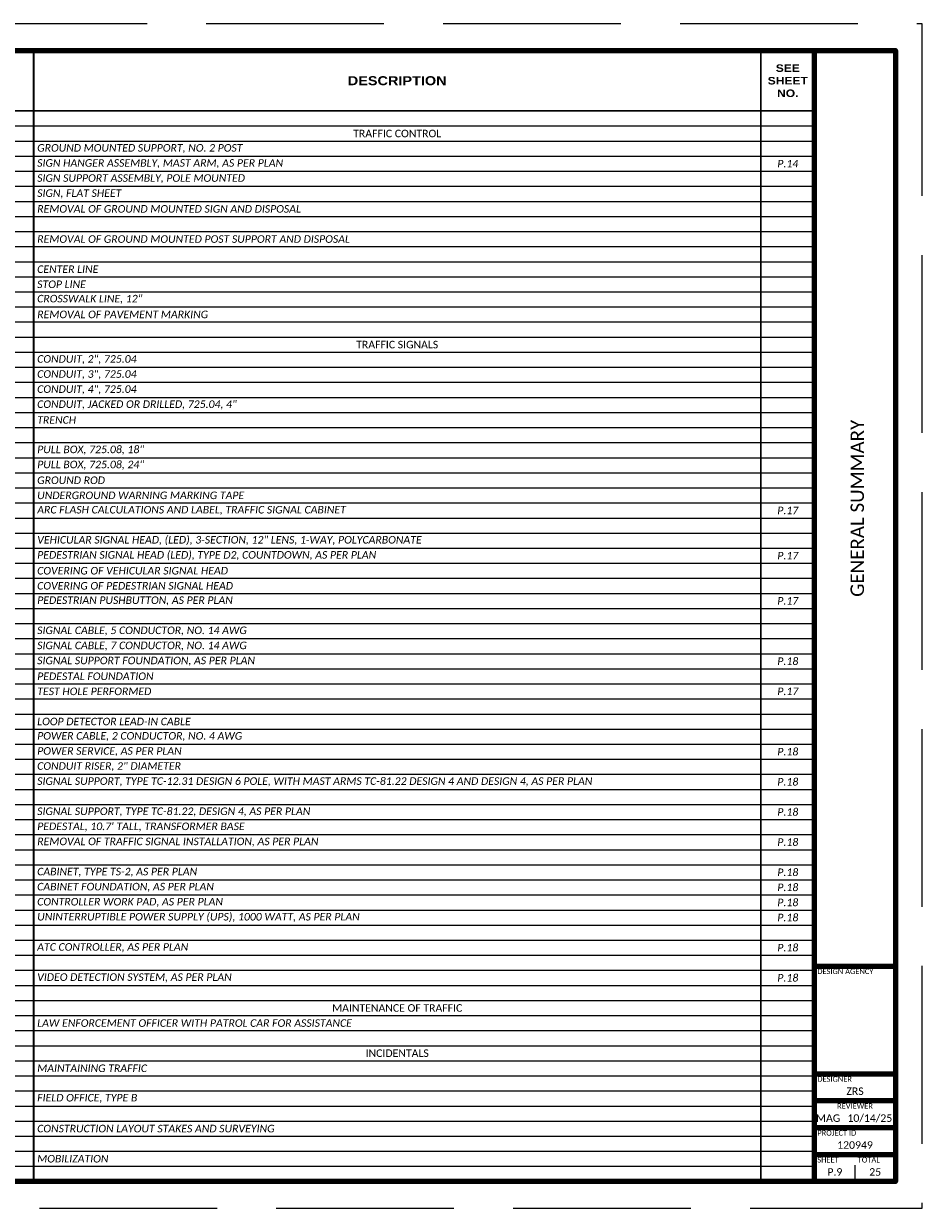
# Paper-space layout '9 GENERAL SUMMARY' of a CAD drawing. Header units: feet. Extents: x 0 to 34, y 0 to 22.
# Tile 2 of 2: x 17.3 to 34, y 0 to 22. Entities that reach past the tile are written whole.
import ezdxf
from ezdxf.enums import TextEntityAlignment as Align

# ---------------------------------------------------------------- set-up
doc = ezdxf.new("R2010")
doc.units = ezdxf.units.FT
doc.header["$LTSCALE"] = 20
doc.header["$MEASUREMENT"] = 0
doc.linetypes.add('OhDOT_DGN3', pattern=[0.22, 0.165, -0.055])
doc.layers.get('Defpoints').update_dxf_attribs({"lineweight": 15})
for name, color, linetype, lineweight in [('0_Xref', 7, 'Continuous', 15), ('SH_Border', 7, 'Continuous', 90), ('SH_Data', 7, 'Continuous', 15), ('SH_Text', 7, 'Continuous', 35)]:
    doc.layers.add(name, color=color, linetype=linetype, lineweight=lineweight)
doc.layers.add('SH_Cut_Line', color=7, linetype='OhDOT_DGN3', lineweight=15, plot=False)
doc.styles.add('P_Slanted - Normal Fixed Spacing', font='calibrii.ttf', dxfattribs={"height": 0.14})
doc.styles.add('Style - Calibri', font='calibri.ttf')
doc.styles.add('Style - Calibri - Light', font='calibril.ttf', dxfattribs={"height": 0.1})
doc.styles.add('Title - Main', font='ariblk.ttf', dxfattribs={"height": 0.25})

# ---------------------------------------------------------------- blocks, each defined once
blk = doc.blocks.new('BORDER_1')
at = {"layer": 'Defpoints', "color": 7}
blk.add_point((32.75, 3.5), dxfattribs=at)
at = {"layer": 'SH_Border', "color": 7}
for p, q in [((32, 0.5), (32, 21.5)), ((32, 4.5), (33.5, 4.5)), ((32, 2.5), (33.5, 2.5)), ((32, 2), (33.5, 2)), ((32, 1.5), (33.5, 1.5)), ((32, 1), (33.5, 1))]:
    blk.add_line(p, q, dxfattribs=at)
at = {"layer": 'SH_Border', "color": 7, "flags": 128}
blk.add_lwpolyline([(1.5, 21.5), (33.5, 21.5), (33.5, 0.5), (1.5, 0.5)], close=True, dxfattribs=at)
at = {"layer": 'SH_Cut_Line', "flags": 128}
blk.add_lwpolyline([(0, 0), (34, 0), (34, 22), (0, 22)], close=True, dxfattribs=at)
at = {"layer": 'SH_Data', "color": 7}
blk.add_line((32.75, 0.5), (32.75, 0.8), dxfattribs=at)
at = {"layer": 'SH_Data', "char_height": 0.1, "line_spacing_factor": 0.8, "style": 'Style - Calibri - Light'}
for s, insert, attachment_point in [('DESIGN AGENCY', (32.05, 4.45), 1), ('DESIGNER', (32.05, 2.45), 1), ('REVIEWER', (32.75, 1.95), 2), ('PROJECT ID', (32.05, 1.45), 1), ('SHEET', (32.05, 0.95), 1), ('TOTAL', (32.8, 0.95), 1)]:
    blk.add_mtext(s, dxfattribs=dict(at, insert=insert, attachment_point=attachment_point))
at = {"layer": 'SH_Data', "color": 7, "style": 'Style - Calibri'}
blk.add_attdef('C_SHEET_TITLE', text='', height=0.25, rotation=90, dxfattribs=at).set_placement((32.792, 13), align=Align.MIDDLE_CENTER)
at = {"layer": 'SH_Data', "style": 'Style - Calibri'}
blk.add_attdef('PROJ_NAME', text='', height=0.25, rotation=90, dxfattribs=at).set_placement((0.6, 0.6), align=Align.TOP_LEFT)
for tag, p in [('DESIGNER', (32.75, 2.175)), ('REVIEWER', (32.25, 1.675)), ('REVIEWED_DATE', (33.025, 1.675)), ('PIDNO', (32.75, 1.175)), ('C_SHEET_NO', (32.375, 0.675)), ('T_SHEET_NO', (33.125, 0.675))]:
    blk.add_attdef(tag, text='', height=0.14, dxfattribs=at).set_placement(p, align=Align.MIDDLE_CENTER)
blk = doc.blocks.new('*A1288')
at = {"layer": 'SH_Data', "linetype": 'Continuous', "ltscale": 0.131765, "const_width": 0.0329}
for points in [[(30.504, -21), (30.504, 0), (0, 0), (0, -21)], [(15.993, 0), (15.993, -21)], [(29.499, 0), (29.499, -21)], [(0, -1.12), (30.504, -1.12)]]:
    blk.add_lwpolyline(points, dxfattribs=at)
at = {"layer": 'SH_Data', "linetype": 'Continuous', "ltscale": 0.131765}
for points in [[(0, -1.4), (30.504, -1.4)], [(0, -1.68), (30.504, -1.68)], [(0, -1.96), (30.504, -1.96)], [(0, -2.24), (30.504, -2.24)], [(0, -2.52), (30.504, -2.52)], [(0, -2.8), (30.504, -2.8)], [(0, -3.08), (30.504, -3.08)], [(0, -3.36), (30.504, -3.36)], [(0, -3.64), (30.504, -3.64)], [(0, -3.92), (30.504, -3.92)], [(0, -4.2), (30.504, -4.2)], [(0, -4.48), (30.504, -4.48)], [(0, -4.76), (30.504, -4.76)], [(0, -5.04), (30.504, -5.04)], [(0, -5.32), (30.504, -5.32)], [(0, -5.6), (30.504, -5.6)], [(0, -5.88), (30.504, -5.88)], [(0, -6.16), (30.504, -6.16)], [(0, -6.44), (30.504, -6.44)], [(0, -6.72), (30.504, -6.72)], [(0, -7), (30.504, -7)], [(0, -7.28), (30.504, -7.28)], [(0, -7.56), (30.504, -7.56)], [(0, -7.84), (30.504, -7.84)], [(0, -8.12), (30.504, -8.12)], [(0, -8.4), (30.504, -8.4)], [(0, -8.68), (30.504, -8.68)], [(0, -8.96), (30.504, -8.96)], [(0, -9.24), (30.504, -9.24)], [(0, -9.52), (30.504, -9.52)], [(0, -9.8), (30.504, -9.8)], [(0, -10.08), (30.504, -10.08)], [(0, -10.36), (30.504, -10.36)], [(0, -10.64), (30.504, -10.64)], [(0, -10.92), (30.504, -10.92)], [(0, -11.2), (30.504, -11.2)], [(0, -11.48), (30.504, -11.48)], [(0, -11.76), (30.504, -11.76)], [(0, -12.04), (30.504, -12.04)], [(0, -12.32), (30.504, -12.32)], [(0, -12.6), (30.504, -12.6)], [(0, -12.88), (30.504, -12.88)], [(0, -13.16), (30.504, -13.16)], [(0, -13.44), (30.504, -13.44)], [(0, -13.72), (30.504, -13.72)], [(0, -14), (30.504, -14)], [(0, -14.28), (30.504, -14.28)], [(0, -14.56), (30.504, -14.56)], [(0, -14.84), (30.504, -14.84)], [(0, -15.12), (30.504, -15.12)], [(0, -15.4), (30.504, -15.4)], [(0, -15.68), (30.504, -15.68)], [(0, -15.96), (30.504, -15.96)], [(0, -16.24), (30.504, -16.24)], [(0, -16.52), (30.504, -16.52)], [(0, -16.8), (30.504, -16.8)], [(0, -17.08), (30.504, -17.08)], [(0, -17.36), (30.504, -17.36)], [(0, -17.64), (30.504, -17.64)], [(0, -17.92), (30.504, -17.92)], [(0, -18.2), (30.504, -18.2)], [(0, -18.48), (30.504, -18.48)], [(0, -18.76), (30.504, -18.76)], [(0, -19.04), (30.504, -19.04)], [(0, -19.32), (30.504, -19.32)], [(0, -19.6), (30.504, -19.6)], [(0, -19.88), (30.504, -19.88)], [(0, -20.16), (30.504, -20.16)], [(0, -20.44), (30.504, -20.44)], [(0, -20.72), (30.504, -20.72)], [(0, -21), (30.504, -21)]]:
    blk.add_lwpolyline(points, dxfattribs=at)
at = {"layer": 'SH_Text', "attachment_point": 5, "style": 'Title - Main'}
for s, insert, char_height, width in [('SEE SHEET NO.', (30.001, -0.56), 0.14, 0.87294), ('DESCRIPTION', (22.746, -0.56), 0.168, 13.37413)]:
    blk.add_mtext(s, dxfattribs=dict(at, insert=insert, char_height=char_height, width=width))
at = {"layer": 'SH_Text', "char_height": 0.14}
for s, insert, attachment_point, style in [('TRAFFIC CONTROL', (22.746, -1.54), 5, 'Style - Calibri'), ('GROUND MOUNTED SUPPORT, NO. 2 POST', (16.059, -1.82), 4, 'P_Slanted - Normal Fixed Spacing'), ('SIGN HANGER ASSEMBLY, MAST ARM, AS PER PLAN', (16.059, -2.1), 4, 'P_Slanted - Normal Fixed Spacing'), ('P.14', (30.001, -2.1), 5, 'P_Slanted - Normal Fixed Spacing'), ('SIGN SUPPORT ASSEMBLY, POLE MOUNTED', (16.059, -2.38), 4, 'P_Slanted - Normal Fixed Spacing'), ('SIGN, FLAT SHEET', (16.059, -2.66), 4, 'P_Slanted - Normal Fixed Spacing'), ('REMOVAL OF GROUND MOUNTED SIGN AND DISPOSAL', (16.059, -2.94), 4, 'P_Slanted - Normal Fixed Spacing'), ('REMOVAL OF GROUND MOUNTED POST SUPPORT AND DISPOSAL', (16.059, -3.5), 4, 'P_Slanted - Normal Fixed Spacing'), ('CENTER LINE', (16.059, -4.06), 4, 'P_Slanted - Normal Fixed Spacing'), ('STOP LINE', (16.059, -4.34), 4, 'P_Slanted - Normal Fixed Spacing'), ('CROSSWALK LINE, 12"', (16.059, -4.62), 4, 'P_Slanted - Normal Fixed Spacing'), ('REMOVAL OF PAVEMENT MARKING', (16.059, -4.9), 4, 'P_Slanted - Normal Fixed Spacing'), ('TRAFFIC SIGNALS', (22.746, -5.46), 5, 'Style - Calibri'), ('CONDUIT, 2", 725.04', (16.059, -5.74), 4, 'P_Slanted - Normal Fixed Spacing'), ('CONDUIT, 3", 725.04', (16.059, -6.02), 4, 'P_Slanted - Normal Fixed Spacing'), ('CONDUIT, 4", 725.04', (16.059, -6.3), 4, 'P_Slanted - Normal Fixed Spacing'), ('CONDUIT, JACKED OR DRILLED, 725.04, 4"', (16.059, -6.58), 4, 'P_Slanted - Normal Fixed Spacing'), ('TRENCH', (16.059, -6.86), 4, 'P_Slanted - Normal Fixed Spacing'), ('PULL BOX, 725.08, 18"', (16.059, -7.42), 4, 'P_Slanted - Normal Fixed Spacing'), ('PULL BOX, 725.08, 24"', (16.059, -7.7), 4, 'P_Slanted - Normal Fixed Spacing'), ('GROUND ROD', (16.059, -7.98), 4, 'P_Slanted - Normal Fixed Spacing'), ('UNDERGROUND WARNING MARKING TAPE', (16.059, -8.26), 4, 'P_Slanted - Normal Fixed Spacing'), ('ARC FLASH CALCULATIONS AND LABEL, TRAFFIC SIGNAL CABINET', (16.059, -8.54), 4, 'P_Slanted - Normal Fixed Spacing'), ('P.17', (30.001, -8.54), 5, 'P_Slanted - Normal Fixed Spacing'), ('VEHICULAR SIGNAL HEAD, (LED), 3-SECTION, 12" LENS, 1-WAY, POLYCARBONATE', (16.059, -9.1), 4, 'P_Slanted - Normal Fixed Spacing'), ('PEDESTRIAN SIGNAL HEAD (LED), TYPE D2, COUNTDOWN, AS PER PLAN', (16.059, -9.38), 4, 'P_Slanted - Normal Fixed Spacing'), ('P.17', (30.001, -9.38), 5, 'P_Slanted - Normal Fixed Spacing'), ('COVERING OF VEHICULAR SIGNAL HEAD', (16.059, -9.66), 4, 'P_Slanted - Normal Fixed Spacing'), ('COVERING OF PEDESTRIAN SIGNAL HEAD', (16.059, -9.94), 4, 'P_Slanted - Normal Fixed Spacing'), ('PEDESTRIAN PUSHBUTTON, AS PER PLAN', (16.059, -10.22), 4, 'P_Slanted - Normal Fixed Spacing'), ('P.17', (30.001, -10.22), 5, 'P_Slanted - Normal Fixed Spacing'), ('SIGNAL CABLE, 5 CONDUCTOR, NO. 14 AWG', (16.059, -10.78), 4, 'P_Slanted - Normal Fixed Spacing'), ('SIGNAL CABLE, 7 CONDUCTOR, NO. 14 AWG', (16.059, -11.06), 4, 'P_Slanted - Normal Fixed Spacing'), ('SIGNAL SUPPORT FOUNDATION, AS PER PLAN', (16.059, -11.34), 4, 'P_Slanted - Normal Fixed Spacing'), ('P.18', (30.001, -11.34), 5, 'P_Slanted - Normal Fixed Spacing'), ('PEDESTAL FOUNDATION', (16.059, -11.62), 4, 'P_Slanted - Normal Fixed Spacing'), ('TEST HOLE PERFORMED', (16.059, -11.9), 4, 'P_Slanted - Normal Fixed Spacing'), ('P.17', (30.001, -11.9), 5, 'P_Slanted - Normal Fixed Spacing'), ('LOOP DETECTOR LEAD-IN CABLE', (16.059, -12.46), 4, 'P_Slanted - Normal Fixed Spacing'), ('POWER CABLE, 2 CONDUCTOR, NO. 4 AWG', (16.059, -12.74), 4, 'P_Slanted - Normal Fixed Spacing'), ('POWER SERVICE, AS PER PLAN', (16.059, -13.02), 4, 'P_Slanted - Normal Fixed Spacing'), ('P.18', (30.001, -13.02), 5, 'P_Slanted - Normal Fixed Spacing'), ('CONDUIT RISER, 2" DIAMETER', (16.059, -13.3), 4, 'P_Slanted - Normal Fixed Spacing'), ('SIGNAL SUPPORT, TYPE TC-12.31 DESIGN 6 POLE, WITH MAST ARMS TC-81.22 DESIGN 4 AND DESIGN 4, AS PER PLAN', (16.059, -13.58), 4, 'P_Slanted - Normal Fixed Spacing'), ('P.18', (30.001, -13.58), 5, 'P_Slanted - Normal Fixed Spacing'), ('SIGNAL SUPPORT, TYPE TC-81.22, DESIGN 4, AS PER PLAN', (16.059, -14.14), 4, 'P_Slanted - Normal Fixed Spacing'), ('P.18', (30.001, -14.14), 5, 'P_Slanted - Normal Fixed Spacing'), ("PEDESTAL, 10.7' TALL, TRANSFORMER BASE", (16.059, -14.42), 4, 'P_Slanted - Normal Fixed Spacing'), ('REMOVAL OF TRAFFIC SIGNAL INSTALLATION, AS PER PLAN', (16.059, -14.7), 4, 'P_Slanted - Normal Fixed Spacing'), ('P.18', (30.001, -14.7), 5, 'P_Slanted - Normal Fixed Spacing'), ('CABINET, TYPE TS-2, AS PER PLAN', (16.059, -15.26), 4, 'P_Slanted - Normal Fixed Spacing'), ('P.18', (30.001, -15.26), 5, 'P_Slanted - Normal Fixed Spacing'), ('CABINET FOUNDATION, AS PER PLAN', (16.059, -15.54), 4, 'P_Slanted - Normal Fixed Spacing'), ('P.18', (30.001, -15.54), 5, 'P_Slanted - Normal Fixed Spacing'), ('CONTROLLER WORK PAD, AS PER PLAN', (16.059, -15.82), 4, 'P_Slanted - Normal Fixed Spacing'), ('P.18', (30.001, -15.82), 5, 'P_Slanted - Normal Fixed Spacing'), ('UNINTERRUPTIBLE POWER SUPPLY (UPS), 1000 WATT, AS PER PLAN', (16.059, -16.1), 4, 'P_Slanted - Normal Fixed Spacing'), ('P.18', (30.001, -16.1), 5, 'P_Slanted - Normal Fixed Spacing'), ('ATC CONTROLLER, AS PER PLAN', (16.059, -16.66), 4, 'P_Slanted - Normal Fixed Spacing'), ('P.18', (30.001, -16.66), 5, 'P_Slanted - Normal Fixed Spacing'), ('VIDEO DETECTION SYSTEM, AS PER PLAN', (16.059, -17.22), 4, 'P_Slanted - Normal Fixed Spacing'), ('P.18', (30.001, -17.22), 5, 'P_Slanted - Normal Fixed Spacing'), ('MAINTENANCE OF TRAFFIC', (22.746, -17.78), 5, 'Style - Calibri'), ('LAW ENFORCEMENT OFFICER WITH PATROL CAR FOR ASSISTANCE', (16.059, -18.06), 4, 'P_Slanted - Normal Fixed Spacing'), ('INCIDENTALS', (22.746, -18.62), 5, 'Style - Calibri'), ('MAINTAINING TRAFFIC', (16.059, -18.9), 4, 'P_Slanted - Normal Fixed Spacing'), ('FIELD OFFICE, TYPE B', (16.059, -19.46), 4, 'P_Slanted - Normal Fixed Spacing'), ('CONSTRUCTION LAYOUT STAKES AND SURVEYING', (16.059, -20.02), 4, 'P_Slanted - Normal Fixed Spacing'), ('MOBILIZATION', (16.059, -20.58), 4, 'P_Slanted - Normal Fixed Spacing')]:
    blk.add_mtext(s, dxfattribs=dict(at, insert=insert, attachment_point=attachment_point, style=style))

psp = doc.layouts.new('9 GENERAL SUMMARY')

# ---------------------------------------------------------------- block references
at = {"layer": '0_Xref'}
ref = psp.add_blockref('BORDER_1', (0, 0), dxfattribs=at)
ref.add_attrib('C_SHEET_NO', 'P.9', dxfattribs={"layer": 'SH_Data', "height": 0.14, "style": 'Style - Calibri'}).set_placement((32.375, 0.675), align=Align.MIDDLE_CENTER)
ref.add_attrib('T_SHEET_NO', '25', dxfattribs={"layer": 'SH_Data', "height": 0.14, "style": 'Style - Calibri'}).set_placement((33.125, 0.675), align=Align.MIDDLE_CENTER)
ref.add_attrib('C_SHEET_TITLE', 'GENERAL SUMMARY', dxfattribs={"layer": 'SH_Data', "color": 7, "height": 0.25, "rotation": 90, "style": 'Style - Calibri'}).set_placement((32.792, 13), align=Align.MIDDLE_CENTER)
ref.add_attrib('DESIGNER', 'ZRS', dxfattribs={"layer": 'SH_Data', "height": 0.14, "style": 'Style - Calibri'}).set_placement((32.75, 2.175), align=Align.MIDDLE_CENTER)
ref.add_attrib('REVIEWER', 'MAG', dxfattribs={"layer": 'SH_Data', "height": 0.14, "style": 'Style - Calibri'}).set_placement((32.25, 1.675), align=Align.MIDDLE_CENTER)
ref.add_attrib('REVIEWED_DATE', '10/14/25', dxfattribs={"layer": 'SH_Data', "height": 0.14, "style": 'Style - Calibri'}).set_placement((33.025, 1.675), align=Align.MIDDLE_CENTER)
ref.add_attrib('PIDNO', '120949', dxfattribs={"layer": 'SH_Data', "height": 0.14, "style": 'Style - Calibri'}).set_placement((32.75, 1.175), align=Align.MIDDLE_CENTER)
psp.add_blockref('*A1288', (1.5, 21.5), dxfattribs=at)

doc.saveas('drawing.dxf')
